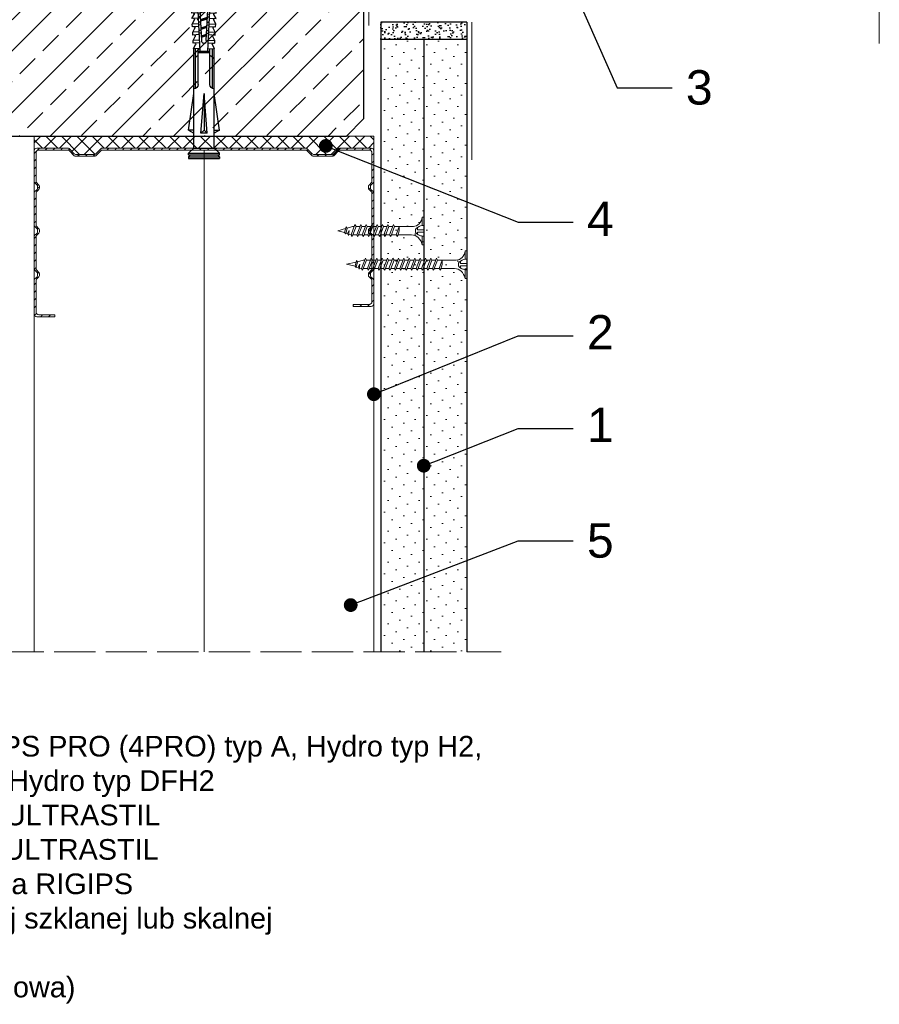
# Model space of a CAD drawing. Header units: millimetres. Extents: x 1245 to 3300, y 237 to 1534.
# Tile 8 of 16: x 2281 to 2531, y 237 to 524. Entities that reach past the tile are written whole.
import ezdxf
from ezdxf import colors
from ezdxf.entities.mleader import LeaderData, LeaderLine
from ezdxf.math import Vec2, Vec3

# ---------------------------------------------------------------- set-up
doc = ezdxf.new("R2010")
doc.units = ezdxf.units.MM
doc.linetypes.add('ACAD_ISO02W100', pattern=[15, 12, -3])
for name, color, linetype, lineweight in [('_ISOVER WELNA', 7, 'BATTING', 9), ('_RIGIPS AKCESORIA', 7, 'Continuous', 18), ('_RIGIPS G-K', 7, 'Continuous', 25), ('_RIGIPS PROFIL', 7, 'Continuous', 18), ('KRESKOWANIE', 7, 'Continuous', 9), ('OPISY', 7, 'Continuous', 9), ('PRZERYWANA', 7, 'ACAD_ISO02W100', 9)]:
    doc.layers.add(name, color=color, linetype=linetype, lineweight=lineweight)
doc.styles.get("Standard").update_dxf_attribs({"font": 'arial.ttf'})
doc.linetypes.add('BATTING', pattern='A,0.00254,-2.54,[134,ltypeshp.shx,S=2.54,R=0,X=-2.54,Y=0],-5.08,[134,ltypeshp.shx,S=2.54,R=180,X=2.54,Y=0],-2.54', length=10.16254)
pattern_1 = [(315, (4376.1884, -234.77), (-1.122532, -3.367596), [0, -3.175])]

# ---------------------------------------------------------------- blocks, each defined once
blk = doc.blocks.new('TN 25')
at = {"layer": '_RIGIPS AKCESORIA'}
for p, q in [((0, -0.84), (0, 7.16)), ((0, 7.16), (0.46, 7.16)), ((0.46, 7.16), (0.46, 4.78)), ((0.46, 4.78), (0, 4.78)), ((0, 3.5), (1.77, 3.5)), ((1.77, 3.5), (1.77, 4.2)), ((3.02, 4.46), (8.47, 4.46)), ((7.12, 4.46), (7.12, 3.18)), ((8.03, 2.01), (7.12, 4.46)), ((7.12, 3.18), (7.65, 1.53)), ((8.47, 4.46), (8.79, 5)), ((9.61, 1.51), (8.47, 4.46)), ((8.79, 5), (9.93, 2.01)), ((9, 4.46), (10.1, 4.46)), ((10.1, 4.46), (10.41, 5)), ((11.23, 1.51), (10.1, 4.46)), ((10.41, 5), (11.56, 2.01)), ((10.62, 4.46), (11.67, 4.46)), ((11.67, 4.46), (11.99, 5)), ((12.81, 1.51), (11.67, 4.46)), ((11.99, 5), (13.14, 2.01)), ((12.2, 4.46), (13.21, 4.46)), ((13.21, 4.46), (13.52, 5)), ((14.34, 1.51), (13.21, 4.46)), ((13.52, 5), (14.67, 2.01)), ((13.73, 4.46), (14.8, 4.46)), ((14.8, 4.46), (15.12, 5)), ((15.94, 1.51), (14.8, 4.46)), ((15.12, 5), (16.26, 2.01)), ((15.33, 4.46), (16.42, 4.46)), ((16.42, 4.46), (16.73, 5)), ((17.55, 1.51), (16.42, 4.46)), ((16.73, 5), (17.88, 2.01)), ((16.94, 4.46), (17.99, 4.46)), ((17.99, 4.46), (18.31, 5)), ((19.13, 1.51), (17.99, 4.46)), ((18.31, 5), (19.45, 2.01)), ((18.52, 4.46), (19.68, 4.46)), ((19.68, 4.46), (20, 5)), ((20.82, 1.51), (19.68, 4.46)), ((20, 5), (21.14, 2.01)), ((20.21, 4.46), (20.7, 4.46)), ((20.7, 4.46), (22.28, 3.98)), ((21.85, 1.83), (21.67, 3.28)), ((21.67, 3.28), (22.14, 2.4)), ((22.28, 3.98), (22.56, 4.37)), ((22.7, 2.36), (22.28, 3.98)), ((22.56, 4.37), (23.03, 2.71)), ((22.71, 3.85), (25, 3.24)), ((25, 3.24), (23.03, 2.71)), ((0, 2.83), (1.77, 2.83)), ((0.46, 1.64), (0, 1.64)), ((0.46, -0.84), (0.46, 1.64)), ((1.77, 2.83), (1.77, 2.18)), ((7.49, 2.01), (3.55, 2.01)), ((7.65, 1.53), (8.03, 2.01)), ((9.41, 2.01), (8.03, 2.01)), ((9.93, 2.01), (9.61, 1.51)), ((11.04, 2.01), (9.93, 2.01)), ((11.56, 2.01), (11.23, 1.51)), ((12.61, 2.01), (11.56, 2.01)), ((13.14, 2.01), (12.81, 1.51)), ((14.15, 2.01), (13.14, 2.01)), ((14.67, 2.01), (14.34, 1.51)), ((15.74, 2.01), (14.67, 2.01)), ((16.26, 2.01), (15.94, 1.51)), ((17.36, 2.01), (16.26, 2.01)), ((17.88, 2.01), (17.55, 1.51)), ((18.93, 2.01), (17.88, 2.01)), ((19.45, 2.01), (19.13, 1.51)), ((19.45, 2.01), (20.62, 2.01)), ((21.14, 2.01), (20.82, 1.51)), ((21.14, 2.01), (21.81, 2.12)), ((22.14, 2.4), (21.85, 1.83)), ((22.7, 2.36), (22.14, 2.4)), ((23.03, 2.71), (22.7, 2.36)), ((0, -0.84), (0.46, -0.84))]:
    blk.add_line(p, q, dxfattribs=at)
for centre, major_axis, ratio, start_param, end_param in [((3.09, 7.67), (0.17, 3.2), 0.826134, 1.773653, 3.180586), ((-0.04, 0.9), (0, 3.93), 0.848176, -0.720942, -0.151112), ((1.66, 3.18), (0, 0.895), 0.848176, -1.552777, -0.720942), ((1.66, 3.18), (0, 0.895), 0.848176, 3.862535, 4.730408), ((3.37, -1.57), (0.28, 3.57), 0.832181, 0.035984, 1.430787), ((-2.73, 15.91), (0, 14.76), 0.848176, 3.399396, 3.475072), ((0.59, 4.62), (0, 2.81), 0.848176, 3.475072, 3.862535)]:
    blk.add_ellipse(centre, major_axis=major_axis, ratio=ratio, start_param=start_param, end_param=end_param, dxfattribs=at)
blk = doc.blocks.new('TN 35')
at = {"layer": '_RIGIPS AKCESORIA'}
for p, q in [((0, -0.84), (0, 7.16)), ((0, 7.16), (0.46, 7.16)), ((0.46, 7.16), (0.46, 4.78)), ((0.46, 4.78), (0, 4.78)), ((0, 3.5), (1.77, 3.5)), ((1.77, 3.5), (1.77, 4.2)), ((3.02, 4.46), (8.47, 4.46)), ((7.12, 4.46), (7.12, 3.18)), ((8.03, 2.01), (7.12, 4.46)), ((7.12, 3.18), (7.65, 1.53)), ((8.47, 4.46), (8.79, 5)), ((9.61, 1.51), (8.47, 4.46)), ((8.79, 5), (9.93, 2.01)), ((9, 4.46), (10.1, 4.46)), ((10.1, 4.46), (10.41, 5)), ((11.23, 1.51), (10.1, 4.46)), ((10.41, 5), (11.56, 2.01)), ((10.62, 4.46), (11.67, 4.46)), ((11.67, 4.46), (11.99, 5)), ((12.81, 1.51), (11.67, 4.46)), ((11.99, 5), (13.14, 2.01)), ((12.2, 4.46), (13.21, 4.46)), ((13.21, 4.46), (13.52, 5)), ((14.34, 1.51), (13.21, 4.46)), ((13.52, 5), (14.67, 2.01)), ((13.73, 4.46), (14.8, 4.46)), ((14.8, 4.46), (15.12, 5)), ((15.94, 1.51), (14.8, 4.46)), ((15.12, 5), (16.26, 2.01)), ((15.33, 4.46), (16.42, 4.46)), ((16.42, 4.46), (16.73, 5)), ((17.55, 1.51), (16.42, 4.46)), ((16.73, 5), (17.88, 2.01)), ((16.94, 4.46), (17.99, 4.46)), ((17.99, 4.46), (18.31, 5)), ((19.13, 1.51), (17.99, 4.46)), ((18.31, 5), (19.45, 2.01)), ((18.52, 4.46), (19.57, 4.46)), ((19.57, 4.46), (19.88, 5)), ((20.7, 1.51), (19.57, 4.46)), ((19.88, 5), (21.03, 2.01)), ((20.09, 4.46), (21.14, 4.46)), ((21.14, 4.46), (21.46, 5)), ((22.28, 1.51), (21.14, 4.46)), ((21.46, 5), (22.6, 2.01)), ((21.67, 4.46), (22.72, 4.46)), ((22.72, 4.46), (23.03, 5)), ((23.85, 1.51), (22.72, 4.46)), ((23.03, 5), (24.18, 2.01)), ((23.24, 4.46), (24.29, 4.46)), ((24.29, 4.46), (24.61, 5)), ((25.43, 1.51), (24.29, 4.46)), ((24.61, 5), (25.75, 2.01)), ((24.81, 4.46), (25.87, 4.46)), ((25.87, 4.46), (26.18, 5)), ((27, 1.51), (25.87, 4.46)), ((26.18, 5), (27.33, 2.01)), ((26.39, 4.46), (27.44, 4.46)), ((27.44, 4.46), (27.76, 5)), ((28.58, 1.51), (27.44, 4.46)), ((27.76, 5), (28.9, 2.01)), ((27.96, 4.46), (29.13, 4.46)), ((29.13, 4.46), (29.45, 5)), ((30.27, 1.51), (29.13, 4.46)), ((29.45, 5), (30.59, 2.01)), ((29.65, 4.46), (30.15, 4.46)), ((30.15, 4.46), (31.73, 3.98)), ((31.3, 1.83), (31.12, 3.28)), ((31.12, 3.28), (31.59, 2.4)), ((31.73, 3.98), (32.01, 4.37)), ((32.15, 2.36), (31.73, 3.98)), ((32.01, 4.37), (32.48, 2.71)), ((32.16, 3.85), (35, 3.24)), ((35, 3.24), (32.48, 2.71)), ((0, 2.83), (1.77, 2.83)), ((0.46, 1.64), (0, 1.64)), ((0.46, -0.84), (0.46, 1.64)), ((1.77, 2.83), (1.77, 2.18)), ((7.49, 2.01), (3.55, 2.01)), ((7.65, 1.53), (8.03, 2.01)), ((9.41, 2.01), (8.03, 2.01)), ((9.93, 2.01), (9.61, 1.51)), ((11.04, 2.01), (9.93, 2.01)), ((11.56, 2.01), (11.23, 1.51)), ((12.61, 2.01), (11.56, 2.01)), ((13.14, 2.01), (12.81, 1.51)), ((14.15, 2.01), (13.14, 2.01)), ((14.67, 2.01), (14.34, 1.51)), ((15.74, 2.01), (14.67, 2.01)), ((16.26, 2.01), (15.94, 1.51)), ((17.36, 2.01), (16.26, 2.01)), ((17.88, 2.01), (17.55, 1.51)), ((18.93, 2.01), (17.84, 2.01)), ((19.45, 2.01), (19.13, 1.51)), ((20.51, 2.01), (19.41, 2.01)), ((21.03, 2.01), (20.7, 1.51)), ((22.08, 2.01), (20.99, 2.01)), ((22.6, 2.01), (22.28, 1.51)), ((23.66, 2.01), (22.56, 2.01)), ((24.18, 2.01), (23.85, 1.51)), ((25.23, 2.01), (24.14, 2.01)), ((25.75, 2.01), (25.43, 1.51)), ((26.81, 2.01), (25.71, 2.01)), ((27.33, 2.01), (27, 1.51)), ((28.38, 2.01), (27.33, 2.01)), ((28.9, 2.01), (28.58, 1.51)), ((28.9, 2.01), (30.07, 2.01)), ((30.59, 2.01), (30.27, 1.51)), ((30.59, 2.01), (31.26, 2.12)), ((31.59, 2.4), (31.3, 1.83)), ((32.15, 2.36), (31.59, 2.4)), ((32.48, 2.71), (32.15, 2.36)), ((0, -0.84), (0.46, -0.84))]:
    blk.add_line(p, q, dxfattribs=at)
for centre, major_axis, ratio, start_param, end_param in [((3.09, 7.67), (0.17, 3.2), 0.826134, 1.773653, 3.180586), ((-0.04, 0.9), (0, 3.93), 0.848176, -0.720942, -0.151112), ((1.66, 3.18), (0, 0.895), 0.848176, -1.552777, -0.720942), ((1.66, 3.18), (0, 0.895), 0.848176, 3.862535, 4.730408), ((3.37, -1.57), (0.28, 3.57), 0.832181, 0.035984, 1.430787), ((-2.73, 15.91), (0, 14.76), 0.848176, 3.399396, 3.475072), ((0.59, 4.62), (0, 2.81), 0.848176, 3.475072, 3.862535)]:
    blk.add_ellipse(centre, major_axis=major_axis, ratio=ratio, start_param=start_param, end_param=end_param, dxfattribs=at)
blk = doc.blocks.new('CW 100 ULTRASTIL')
h = blk.add_hatch()
h.set_pattern_fill('ANSI31', color=256, scale=0.5, style=0)
h.paths.add_polyline_path([(179.46, 109.85, -0.198912), (179.6, 110.2), (181.11, 111.71, 0.198912), (181.26, 112.06), (181.26, 117.65, 0.198912), (181.11, 118), (179.6, 119.51, -0.198912), (179.46, 119.86), (179.46, 128.31, -0.414214), (180.26, 129.11), (188.58, 129.11, -0.198912), (188.93, 128.96), (189.64, 128.25, 0.198912), (189.99, 128.11), (190.58, 128.11, 0.198912), (190.93, 128.25), (191.64, 128.96, -0.198912), (191.99, 129.11), (201.28, 129.11, -0.198912), (201.63, 128.96), (202.34, 128.25, 0.198912), (202.69, 128.11), (203.28, 128.11, 0.198912), (203.63, 128.25), (204.34, 128.96, -0.198912), (204.69, 129.11), (213.98, 129.11, -0.198912), (214.33, 128.96), (215.04, 128.25, 0.198912), (215.39, 128.11), (215.98, 128.11, 0.198912), (216.33, 128.25), (217.04, 128.96, -0.198912), (217.39, 129.11), (226.56, 129.11, -0.414214), (227.36, 128.31), (227.36, 123.66), (227.91, 123.66), (227.91, 128.86, 0.414214), (227.11, 129.66), (217.39, 129.66, 0.198912), (217.04, 129.51), (216.33, 128.8, -0.198912), (215.98, 128.66), (215.39, 128.66, -0.198912), (215.04, 128.8), (214.33, 129.51, 0.198912), (213.98, 129.66), (204.69, 129.66, 0.198912), (204.34, 129.51), (203.63, 128.8, -0.198912), (203.28, 128.66), (202.69, 128.66, -0.198912), (202.34, 128.8), (201.63, 129.51, 0.198912), (201.28, 129.66), (191.99, 129.66, 0.198912), (191.64, 129.51), (190.93, 128.8, -0.198912), (190.58, 128.66), (189.99, 128.66, -0.198912), (189.64, 128.8), (188.93, 129.51, 0.198912), (188.58, 129.66), (179.71, 129.66, 0.414214), (178.91, 128.86), (178.91, 119.86, 0.198912), (179.05, 119.51), (180.56, 118, -0.198912), (180.71, 117.65), (180.71, 112.06, -0.198912), (180.56, 111.71), (179.05, 110.2, 0.198912), (178.91, 109.85), (178.91, 50.66, 0.198912), (179.05, 50.31), (180.56, 48.8, -0.198912), (180.71, 48.45), (180.71, 42.86, -0.198912), (180.56, 42.51), (179.05, 41, 0.198912), (178.91, 40.65), (178.91, 31.66, 0.414214), (179.71, 30.86), (188.58, 30.86, 0.198912), (188.93, 31), (189.64, 31.71, -0.198912), (189.99, 31.86), (190.58, 31.86, -0.198912), (190.93, 31.71), (191.64, 31, 0.198912), (191.99, 30.86), (201.28, 30.86, 0.198912), (201.63, 31), (202.34, 31.71, -0.198912), (202.69, 31.86), (203.28, 31.86, -0.198912), (203.63, 31.71), (204.34, 31, 0.198912), (204.69, 30.86), (213.98, 30.86, 0.198912), (214.33, 31), (215.04, 31.71, -0.198912), (215.39, 31.86), (215.98, 31.86, -0.198912), (216.33, 31.71), (217.04, 31, 0.198912), (217.39, 30.86), (224.11, 30.86, 0.414214), (224.91, 31.66), (224.91, 36.86), (224.36, 36.86), (224.36, 32.21, -0.414214), (223.56, 31.41), (217.39, 31.41, -0.198912), (217.04, 31.55), (216.33, 32.26, 0.198912), (215.98, 32.41), (215.39, 32.41, 0.198912), (215.04, 32.26), (214.33, 31.55, -0.198912), (213.98, 31.41), (204.69, 31.41, -0.198912), (204.34, 31.55), (203.63, 32.26, 0.198912), (203.28, 32.41), (202.69, 32.41, 0.198912), (202.34, 32.26), (201.63, 31.55, -0.198912), (201.28, 31.41), (191.99, 31.41, -0.198912), (191.64, 31.55), (190.93, 32.26, 0.198912), (190.58, 32.41), (189.99, 32.41, 0.198912), (189.64, 32.26), (188.93, 31.55, -0.198912), (188.58, 31.41), (180.26, 31.41, -0.414214), (179.46, 32.21), (179.46, 40.65, -0.198912), (179.6, 41), (181.11, 42.51, 0.198912), (181.26, 42.86), (181.26, 48.45, 0.198912), (181.11, 48.8), (179.6, 50.31, -0.198912), (179.46, 50.66)])
at = {"layer": '_RIGIPS PROFIL'}
for p, q in [((178.91, 128.86), (178.91, 119.86)), ((188.58, 129.66), (179.71, 129.66)), ((188.58, 129.11), (180.26, 129.11)), ((188.93, 129.51), (189.64, 128.8)), ((188.93, 128.96), (189.64, 128.25)), ((191.64, 129.51), (190.93, 128.8)), ((191.64, 128.96), (190.93, 128.25)), ((201.28, 129.66), (191.99, 129.66)), ((201.28, 129.11), (191.99, 129.11)), ((201.63, 129.51), (202.34, 128.8)), ((201.63, 128.96), (202.34, 128.25)), ((204.34, 129.51), (203.63, 128.8)), ((204.34, 128.96), (203.63, 128.25)), ((204.69, 129.66), (213.98, 129.66)), ((204.69, 129.11), (213.98, 129.11)), ((214.33, 129.51), (215.04, 128.8)), ((214.33, 128.96), (215.04, 128.25)), ((217.04, 129.51), (216.33, 128.8)), ((217.04, 128.96), (216.33, 128.25)), ((227.11, 129.66), (217.39, 129.66)), ((226.56, 129.11), (217.39, 129.11)), ((227.91, 123.66), (227.91, 128.86)), ((179.46, 128.31), (179.46, 119.86)), ((190.58, 128.66), (189.99, 128.66)), ((190.58, 128.11), (189.99, 128.11)), ((203.28, 128.66), (202.69, 128.66)), ((203.28, 128.11), (202.69, 128.11)), ((215.98, 128.66), (215.39, 128.66)), ((215.98, 128.11), (215.39, 128.11)), ((227.36, 123.66), (227.36, 128.31)), ((227.36, 123.66), (227.91, 123.66)), ((180.56, 118), (179.05, 119.51)), ((181.11, 118), (179.6, 119.51)), ((180.71, 117.65), (180.71, 112.06)), ((181.26, 117.65), (181.26, 112.06)), ((180.56, 111.71), (179.05, 110.2)), ((181.11, 111.71), (179.6, 110.2)), ((178.91, 109.85), (178.91, 50.66)), ((179.46, 109.85), (179.46, 50.66)), ((180.56, 48.8), (179.05, 50.31)), ((181.11, 48.8), (179.6, 50.31)), ((180.71, 42.86), (180.71, 48.45)), ((181.26, 42.86), (181.26, 48.45)), ((178.91, 31.66), (178.91, 40.65)), ((180.56, 42.51), (179.05, 41)), ((179.46, 32.21), (179.46, 40.65)), ((181.11, 42.51), (179.6, 41)), ((224.36, 36.86), (224.36, 32.21)), ((224.36, 36.86), (224.91, 36.86)), ((224.91, 36.86), (224.91, 31.66)), ((188.93, 31.55), (189.64, 32.26)), ((188.93, 31), (189.64, 31.71)), ((190.58, 32.41), (189.99, 32.41)), ((190.58, 31.86), (189.99, 31.86)), ((191.64, 31.55), (190.93, 32.26)), ((191.64, 31), (190.93, 31.71)), ((201.63, 31.55), (202.34, 32.26)), ((201.63, 31), (202.34, 31.71)), ((203.28, 32.41), (202.69, 32.41)), ((203.28, 31.86), (202.69, 31.86)), ((204.34, 31.55), (203.63, 32.26)), ((204.34, 31), (203.63, 31.71)), ((214.33, 31.55), (215.04, 32.26)), ((214.33, 31), (215.04, 31.71)), ((215.98, 32.41), (215.39, 32.41)), ((215.98, 31.86), (215.39, 31.86)), ((217.04, 31.55), (216.33, 32.26)), ((217.04, 31), (216.33, 31.71)), ((188.58, 30.86), (179.71, 30.86)), ((188.58, 31.41), (180.26, 31.41)), ((201.28, 31.41), (191.99, 31.41)), ((201.28, 30.86), (191.99, 30.86)), ((204.69, 31.41), (213.98, 31.41)), ((204.69, 30.86), (213.98, 30.86)), ((223.56, 31.41), (217.39, 31.41)), ((224.11, 30.86), (217.39, 30.86))]:
    blk.add_line(p, q, dxfattribs=at)
for centre, radius, start, end in [((179.71, 128.86), 0.8, 90, 180), ((180.26, 128.31), 0.8, 90, 180), ((188.58, 129.16), 0.5, 45, 90), ((188.58, 128.61), 0.5, 45, 90), ((191.99, 129.16), 0.5, 90, 135), ((191.99, 128.61), 0.5, 90, 135), ((201.28, 129.16), 0.5, 45, 90), ((201.28, 128.61), 0.5, 45, 90), ((204.69, 129.16), 0.5, 90, 135), ((204.69, 128.61), 0.5, 90, 135), ((213.98, 129.16), 0.5, 45, 90), ((213.98, 128.61), 0.5, 45, 90), ((217.39, 129.16), 0.5, 90, 135), ((217.39, 128.61), 0.5, 90, 135), ((226.56, 128.31), 0.8, 0, 90), ((227.11, 128.86), 0.8, 0, 90), ((189.99, 129.16), 0.5, 225, 270), ((189.99, 128.61), 0.5, 225, 270), ((190.58, 129.16), 0.5, 270, 315), ((190.58, 128.61), 0.5, 270, 315), ((202.69, 129.16), 0.5, 225, 270), ((202.69, 128.61), 0.5, 225, 270), ((203.28, 129.16), 0.5, 270, 315), ((203.28, 128.61), 0.5, 270, 315), ((215.39, 129.16), 0.5, 225, 270), ((215.39, 128.61), 0.5, 225, 270), ((215.98, 129.16), 0.5, 270, 315), ((215.98, 128.61), 0.5, 270, 315), ((179.41, 119.86), 0.5, 180, 225), ((179.96, 119.86), 0.5, 180, 225), ((180.21, 117.65), 0.5, 0, 45), ((180.76, 117.65), 0.5, 0, 45), ((180.21, 112.06), 0.5, 315, 0), ((180.76, 112.06), 0.5, 315, 0), ((179.41, 109.85), 0.5, 135, 180), ((179.96, 109.85), 0.5, 135, 180), ((179.41, 50.66), 0.5, 180, 225), ((179.96, 50.66), 0.5, 180, 225), ((180.21, 48.45), 0.5, 0, 45), ((180.76, 48.45), 0.5, 0, 45), ((179.41, 40.65), 0.5, 135, 180), ((179.96, 40.65), 0.5, 135, 180), ((180.21, 42.86), 0.5, 315, 0), ((180.76, 42.86), 0.5, 315, 0), ((179.71, 31.66), 0.8, 180, 270), ((180.26, 32.21), 0.8, 180, 270), ((188.58, 31.91), 0.5, 270, 315), ((189.99, 31.91), 0.5, 90, 135), ((189.99, 31.36), 0.5, 90, 135), ((190.58, 31.91), 0.5, 45, 90), ((190.58, 31.36), 0.5, 45, 90), ((191.99, 31.91), 0.5, 225, 270), ((201.28, 31.91), 0.5, 270, 315), ((202.69, 31.91), 0.5, 90, 135), ((202.69, 31.36), 0.5, 90, 135), ((203.28, 31.91), 0.5, 45, 90), ((203.28, 31.36), 0.5, 45, 90), ((204.69, 31.91), 0.5, 225, 270), ((213.98, 31.91), 0.5, 270, 315), ((215.39, 31.91), 0.5, 90, 135), ((215.39, 31.36), 0.5, 90, 135), ((215.98, 31.91), 0.5, 45, 90), ((215.98, 31.36), 0.5, 45, 90), ((217.39, 31.91), 0.5, 225, 270), ((223.56, 32.21), 0.8, 270, 0), ((224.11, 31.66), 0.8, 270, 0), ((188.58, 31.36), 0.5, 270, 315), ((191.99, 31.36), 0.5, 225, 270), ((201.28, 31.36), 0.5, 270, 315), ((204.69, 31.36), 0.5, 225, 270), ((213.98, 31.36), 0.5, 270, 315), ((217.39, 31.36), 0.5, 225, 270)]:
    blk.add_arc(centre, radius, start, end, dxfattribs=at)
blk = doc.blocks.new('kolek rozprezny komplet 60')
for p, q in [((390.66, 217.01), (390.76, 218.91)), ((393.75, 218.75), (390.71, 217.96)), ((393.81, 219.85), (390.76, 218.91)), ((393.68, 217.35), (393.81, 219.85)), ((420.47, 216.55), (393.71, 217.95)), ((397.41, 219.66), (393.81, 219.85)), ((397.31, 217.76), (397.41, 219.66)), ((397.67, 217.14), (397.71, 217.74)), ((399, 219.58), (397.82, 218.98)), ((398.47, 217.1), (398.5, 217.7)), ((398.9, 217.68), (399, 219.58)), ((399.8, 219.54), (399, 219.58)), ((399.7, 217.64), (399.8, 219.54)), ((400.07, 217.02), (400.1, 217.62)), ((401.4, 219.45), (400.22, 218.85)), ((401.3, 217.56), (401.4, 219.45)), ((402.2, 219.41), (401.4, 219.45)), ((402.1, 217.51), (402.2, 219.41)), ((403.8, 219.33), (402.61, 218.72)), ((403.7, 217.43), (403.8, 219.33)), ((404.6, 219.29), (403.8, 219.33)), ((404.5, 217.39), (404.6, 219.29)), ((406.19, 219.2), (405.01, 218.6)), ((406.09, 217.3), (406.19, 219.2)), ((406.99, 219.16), (406.19, 219.2)), ((406.89, 217.26), (406.99, 219.16)), ((408.59, 219.08), (407.41, 218.47)), ((408.49, 217.18), (408.59, 219.08)), ((409.39, 219.03), (408.59, 219.08)), ((409.29, 217.14), (409.39, 219.03)), ((410.99, 218.95), (409.8, 218.35)), ((410.89, 217.05), (410.99, 218.95)), ((412.59, 218.87), (411.4, 218.26)), ((412.49, 216.97), (412.59, 218.87)), ((413.38, 218.82), (412.59, 218.87)), ((413.28, 216.93), (413.38, 218.82)), ((414.98, 218.74), (413.8, 218.14)), ((414.88, 216.84), (414.98, 218.74)), ((415.78, 218.7), (414.98, 218.74)), ((415.68, 216.8), (415.78, 218.7)), ((417.38, 218.62), (416.2, 218.01)), ((417.28, 216.72), (417.38, 218.62)), ((418.18, 218.57), (417.38, 218.62)), ((418.08, 216.68), (418.18, 218.57)), ((419.78, 218.49), (418.59, 217.89)), ((419.68, 216.59), (419.78, 218.49)), ((431.37, 217.95), (419.75, 217.95)), ((448.67, 218.45), (419.77, 218.45)), ((443.47, 219.95), (432.8, 218.45)), ((443.47, 218.45), (443.47, 219.95)), ((443.47, 219.95), (444.34, 218.45)), ((450.17, 219.95), (448.67, 218.45)), ((448.67, 218.45), (448.67, 212.45)), ((450.17, 219.95), (450.17, 210.95)), ((450.67, 219.95), (450.17, 219.95)), ((450.67, 219.95), (450.67, 210.95)), ((450.67, 219.35), (451.17, 219.95)), ((451.17, 219.95), (451.67, 219.95)), ((451.17, 219.95), (451.17, 210.95)), ((451.67, 219.95), (451.67, 210.95)), ((393.15, 216.88), (390.66, 217.01)), ((391.67, 216.95), (392.67, 216.95)), ((392.67, 216.95), (391.67, 213.95)), ((392.67, 216.95), (392.07, 213.95)), ((393.07, 216.95), (392.07, 213.95)), ((392.67, 216.95), (393.04, 217.45)), ((393.07, 216.95), (393.04, 217.45)), ((393.07, 216.95), (394.67, 216.95)), ((394.67, 216.95), (393.67, 213.95)), ((417.38, 216.11), (393.68, 217.35)), ((417.38, 214.79), (393.68, 213.55)), ((394.67, 216.95), (394.07, 213.95)), ((395.07, 216.95), (394.07, 213.95)), ((394.67, 216.95), (394.92, 217.29)), ((395.07, 216.95), (395.05, 217.28)), ((395.07, 216.95), (397.07, 216.95)), ((397.07, 216.95), (396.07, 213.95)), ((397.07, 216.95), (396.47, 213.95)), ((397.47, 216.95), (396.47, 213.95)), ((397.07, 216.95), (397.23, 217.17)), ((397.47, 216.95), (397.46, 217.16)), ((397.47, 216.95), (399.47, 216.95)), ((399.47, 216.95), (398.47, 213.95)), ((399.47, 216.95), (398.87, 213.95)), ((399.87, 216.95), (398.87, 213.95)), ((399.47, 216.95), (399.55, 217.05)), ((399.87, 216.95), (399.87, 217.03)), ((399.87, 216.95), (401.38, 216.95)), ((400.87, 216.98), (400.9, 217.58)), ((401.87, 216.92), (400.87, 213.95)), ((401.87, 216.92), (401.27, 213.95)), ((402.26, 216.9), (401.27, 213.95)), ((402.47, 216.89), (402.5, 217.49)), ((403.27, 216.85), (403.3, 217.45)), ((404.22, 216.8), (403.31, 214.05)), ((404.24, 216.8), (403.7, 214.07)), ((404.62, 216.78), (403.72, 214.07)), ((404.86, 216.77), (404.9, 217.37)), ((405.66, 216.73), (405.69, 217.32)), ((406.58, 216.68), (405.75, 214.18)), ((406.62, 216.68), (406.12, 214.2)), ((406.98, 216.66), (406.16, 214.2)), ((407.26, 216.64), (407.29, 217.24)), ((408.06, 216.6), (408.09, 217.2)), ((408.94, 216.55), (408.19, 214.31)), ((408.99, 216.55), (408.55, 214.33)), ((409.34, 216.53), (408.6, 214.33)), ((409.66, 216.52), (409.69, 217.12)), ((410.46, 216.47), (410.49, 217.07)), ((411.3, 216.43), (410.64, 214.44)), ((411.37, 216.43), (410.98, 214.45)), ((411.69, 216.41), (411.04, 214.46)), ((412.05, 216.39), (412.09, 216.99)), ((412.85, 216.35), (412.89, 216.95)), ((413.66, 216.31), (413.08, 214.56)), ((413.75, 216.3), (413.4, 214.58)), ((414.05, 216.29), (413.49, 214.58)), ((414.45, 216.27), (414.48, 216.86)), ((415.25, 216.22), (415.28, 216.82)), ((416.02, 216.18), (415.52, 214.69)), ((416.12, 216.18), (415.83, 214.71)), ((416.41, 216.16), (415.93, 214.71)), ((418.22, 215.58), (418.01, 214.95)), ((430.17, 217.15), (419.71, 217.15)), ((420.47, 217.15), (420.47, 213.75)), ((420.67, 217.15), (420.67, 213.75)), ((420.87, 217.15), (420.87, 213.75)), ((444.34, 216.37), (432.8, 215.45)), ((432.8, 215.45), (443.47, 215.45)), ((444.34, 214.53), (432.8, 215.45)), ((444.34, 216.37), (443.47, 215.45)), ((444.34, 214.53), (443.47, 215.45)), ((444.34, 214.53), (444.34, 216.37)), ((448.67, 216.95), (448.67, 213.95)), ((393.15, 214.02), (390.66, 213.89)), ((390.66, 213.89), (390.76, 211.99)), ((393.75, 212.15), (390.71, 212.94)), ((393.81, 211.05), (390.76, 211.99)), ((391.67, 213.95), (391.71, 213.45)), ((391.71, 213.45), (392.07, 213.95)), ((392.07, 213.95), (393.67, 213.95)), ((393.67, 213.95), (393.7, 213.55)), ((393.68, 213.55), (393.81, 211.05)), ((420.47, 214.35), (393.71, 212.95)), ((393.78, 213.55), (394.07, 213.95)), ((394.07, 213.95), (396.07, 213.95)), ((396.07, 213.95), (396.09, 213.67)), ((396.28, 213.68), (396.47, 213.95)), ((396.47, 213.95), (398.47, 213.95)), ((397.31, 213.14), (397.41, 211.24)), ((397.67, 213.76), (397.71, 213.16)), ((399, 211.32), (397.82, 211.93)), ((398.47, 213.95), (398.48, 213.8)), ((398.47, 213.8), (398.5, 213.2)), ((398.77, 213.81), (398.87, 213.95)), ((398.87, 213.95), (400.87, 213.95)), ((398.9, 213.22), (399, 211.32)), ((399.7, 213.26), (399.8, 211.36)), ((400.07, 213.88), (400.1, 213.28)), ((401.4, 211.45), (400.22, 212.05)), ((400.87, 213.95), (400.88, 213.92)), ((400.87, 213.92), (400.9, 213.32)), ((401.27, 213.95), (401.38, 213.95)), ((401.27, 213.94), (401.27, 213.95)), ((401.3, 213.35), (401.4, 211.45)), ((402.1, 213.39), (402.2, 211.49)), ((402.47, 214.01), (402.5, 213.41)), ((403.8, 211.57), (402.61, 212.18)), ((403.27, 214.05), (403.3, 213.45)), ((403.7, 213.47), (403.8, 211.57)), ((404.5, 213.51), (404.6, 211.62)), ((404.86, 214.13), (404.9, 213.53)), ((406.19, 211.7), (405.01, 212.3)), ((405.66, 214.17), (405.69, 213.58)), ((406.09, 213.6), (406.19, 211.7)), ((406.89, 213.64), (406.99, 211.74)), ((407.26, 214.26), (407.29, 213.66)), ((408.59, 211.82), (407.41, 212.43)), ((408.06, 214.3), (408.09, 213.7)), ((408.49, 213.72), (408.59, 211.82)), ((409.39, 211.87), (408.59, 211.82)), ((409.29, 213.76), (409.39, 211.87)), ((409.66, 214.38), (409.69, 213.79)), ((410.99, 211.95), (409.8, 212.55)), ((410.46, 214.43), (410.49, 213.83)), ((410.89, 213.85), (410.99, 211.95)), ((412.59, 212.03), (411.4, 212.64)), ((412.05, 214.51), (412.09, 213.91)), ((412.49, 213.93), (412.59, 212.03)), ((413.38, 212.08), (412.59, 212.03)), ((412.85, 214.55), (412.89, 213.95)), ((413.28, 213.97), (413.38, 212.08)), ((414.98, 212.16), (413.8, 212.76)), ((414.45, 214.64), (414.48, 214.04)), ((414.88, 214.06), (414.98, 212.16)), ((415.78, 212.2), (414.98, 212.16)), ((415.25, 214.68), (415.28, 214.08)), ((415.68, 214.1), (415.78, 212.2)), ((417.38, 212.29), (416.2, 212.89)), ((417.28, 214.18), (417.38, 212.29)), ((418.18, 212.33), (417.38, 212.29)), ((418.08, 214.22), (418.18, 212.33)), ((419.78, 212.41), (418.59, 213.01)), ((419.68, 214.31), (419.78, 212.41)), ((430.17, 213.75), (419.71, 213.75)), ((431.37, 212.95), (419.75, 212.95)), ((448.67, 212.45), (419.77, 212.45)), ((443.47, 210.95), (432.8, 212.45)), ((443.47, 212.45), (443.47, 210.95)), ((443.47, 210.95), (444.34, 212.45)), ((450.17, 210.95), (448.67, 212.45)), ((397.41, 211.24), (393.81, 211.05)), ((399.8, 211.36), (399, 211.32)), ((402.2, 211.49), (401.4, 211.45)), ((404.6, 211.62), (403.8, 211.57)), ((406.99, 211.74), (406.19, 211.7)), ((450.67, 210.95), (450.17, 210.95)), ((450.67, 211.55), (451.17, 210.95)), ((451.17, 210.95), (451.67, 210.95))]:
    blk.add_line(p, q)
for centre, radius, start, end in [((397.68, 219.24), 0.3, 177, 297), ((400.08, 219.12), 0.3, 177, 297), ((402.48, 218.99), 0.3, 177, 297), ((404.87, 218.87), 0.3, 177, 297), ((407.27, 218.74), 0.3, 177, 297), ((409.67, 218.61), 0.3, 177, 297), ((411.27, 218.53), 0.3, 177, 297), ((413.66, 218.41), 0.3, 177, 297), ((416.06, 218.28), 0.3, 177, 297), ((418.46, 218.15), 0.3, 177, 297), ((422.67, 216.95), 1, 90, 168.463), ((430.17, 218.45), 1.3, 270, 0), ((393.41, 206.24), 10.85, 99.2038, 121.9083), ((393.41, 224.66), 10.85, 238.0917, 260.7962), ((393.65, 216.85), 0.5, 87, 177), ((417.55, 215.45), 0.682, 255.8604, 104.1386), ((393.65, 214.05), 0.5, 183, 273), ((397.68, 211.66), 0.3, 63, 183), ((400.08, 211.78), 0.3, 63, 183), ((402.48, 211.91), 0.3, 63, 183), ((404.87, 212.03), 0.3, 63, 183), ((407.27, 212.16), 0.3, 63, 183), ((409.67, 212.29), 0.3, 63, 183), ((411.27, 212.37), 0.3, 63, 183), ((413.66, 212.5), 0.3, 63, 183), ((416.06, 212.62), 0.3, 63, 183), ((418.46, 212.75), 0.3, 63, 183), ((422.67, 213.95), 1, 191.537, 270), ((430.17, 212.45), 1.3, 0, 90)]:
    blk.add_arc(centre, radius, start, end)
blk = doc.blocks.new('_Dot')
at = {"color": 0, "linetype": 'ByBlock', "lineweight": -2}
blk.add_line((-0.5, 0), (-1, 0), dxfattribs=at)
at = {"color": 0, "linetype": 'ByBlock', "const_width": 0.5}
blk.add_lwpolyline([(-0.25, 0, 1), (0.25, 0, 1)], format="xyb", close=True, dxfattribs=at)

msp = doc.modelspace()

# ---------------------------------------------------------------- hatches: boundary and pattern name
at = {"layer": '_RIGIPS AKCESORIA'}
h = msp.add_hatch(dxfattribs=at)
h.set_pattern_fill('ANSI37', color=256, angle=90, style=0)
h.set_pattern_definition([(225, (3374.4688, 2784.8848), (-2.245064, 2.245064), []), (135, (3374.4688, 2784.8848), (2.245064, 2.245064), [])])
h.paths.add_polyline_path([(2304.99, 486.18, 0.198912), (2304.64, 486.03), (2303.13, 484.53, -0.198912), (2302.78, 484.38), (2297.19, 484.38, -0.198912), (2296.84, 484.53), (2295.33, 486.03, 0.198912), (2294.98, 486.18), (2285.99, 486.18, 0.414214), (2285.19, 485.38), (2285.19, 489.68), (2383.99, 489.68), (2383.99, 485.38, 0.414214), (2383.19, 486.18), (2374.19, 486.18, 0.198912), (2373.84, 486.03), (2372.33, 484.53, -0.198912), (2371.98, 484.38), (2366.39, 484.38, -0.198912), (2366.04, 484.53), (2364.53, 486.03, 0.198912), (2364.18, 486.18)])
at = {"layer": '_RIGIPS G-K'}
h = msp.add_hatch(dxfattribs=at)
h.set_pattern_fill('AR-SAND', color=256, scale=0.05, angle=90, style=0)
h.set_pattern_definition([(307.5, (1295.6013, 2537.3181), (2.4470662, 0.0800016), [0, -1.9304, 0, -2.159, 0, -2.06375]), (277.5, (1295.6013, 2537.318), (3.5841255, -2.2476164), [0, -1.0414, 0, -1.7399, 0, -0.66675]), (237.5, (1295.6013, 2538.8802), (0.007186, -3.9549619), [0, -0.635, 0, -2.286, 0, -2.9845]), (227.5, (1295.6013, 2538.8802), (1.1146466, -3.8177823), [0, -0.3175, 0, -1.4986, 0, -1.7145])])
h.paths.add_polyline_path([(2410.99, 517.78), (2410.99, 522.78), (2385.99, 522.78), (2385.99, 517.78)])
at = {"layer": 'KRESKOWANIE'}
h = msp.add_hatch(dxfattribs=at)
h.set_pattern_fill('ANSI33', color=256, scale=2, style=0)
h.set_pattern_definition([(45, (785.782, -834.77), (-8.980256, 8.980256), []), (45, (794.762, -834.77), (-8.980256, 8.980256), [6.35, -3.175])])
h.paths.add_polyline_path([(2380.99, 684.68), (2375.99, 689.68), (2185.99, 689.68), (2180.99, 684.68), (2180.99, 494.68), (2185.99, 489.68), (2375.99, 489.68), (2380.99, 494.68)])
h = msp.add_hatch(dxfattribs=at)
h.set_pattern_fill('DOTS', color=256, scale=2, angle=225, style=0)
h.set_pattern_definition(pattern_1)
h.paths.add_polyline_path([(2385.99, 517.78), (2398.49, 517.78), (2398.49, 339.68), (2385.99, 339.68)])
h = msp.add_hatch(dxfattribs=at)
h.set_pattern_fill('DOTS', color=256, scale=2, angle=225, style=0)
h.set_pattern_definition(pattern_1)
h.paths.add_polyline_path([(2398.49, 517.78), (2410.99, 517.78), (2410.99, 339.68), (2398.49, 339.68)])

# ---------------------------------------------------------------- linework, layer by layer
for p, q in [((2380.99, 684.68), (2380.99, 494.68)), ((2380.99, 494.68), (2375.99, 489.68)), ((2375.99, 489.68), (2380.99, 494.68)), ((2185.99, 489.68), (2375.99, 489.68))]:
    msp.add_line(p, q)
at = {"layer": '_ISOVER WELNA', "ltscale": 4.8}
msp.add_line((2334.59, 339.68), (2334.59, 485.63), dxfattribs=at)
at = {"layer": '_RIGIPS AKCESORIA'}
for p, q in [((2382.49, 551.88), (2382.49, 521.88)), ((2412.49, 522.78), (2412.49, 482.78))]:
    msp.add_line(p, q, dxfattribs=at)
at = {"layer": '_RIGIPS G-K'}
for p, q in [((2385.99, 522.78), (2385.99, 339.68)), ((2410.99, 522.78), (2385.99, 522.78)), ((2410.99, 522.78), (2410.99, 339.68)), ((2410.99, 517.78), (2385.99, 517.78)), ((2398.49, 517.78), (2398.49, 339.68))]:
    msp.add_line(p, q, dxfattribs=at)
at = {"layer": '_RIGIPS PROFIL'}
for p, q in [((2285.19, 489.68), (2285.19, 339.68)), ((2383.99, 489.68), (2383.99, 339.68))]:
    msp.add_line(p, q, dxfattribs=at)
at = {"layer": 'KRESKOWANIE'}
msp.add_line((2383.99, 489.68), (2375.99, 489.68), dxfattribs=at)
at = {"layer": 'PRZERYWANA'}
for p, q in [((2530.99, 663.58), (2530.99, 515.78)), ((2140.99, 339.68), (2420.99, 339.68))]:
    msp.add_line(p, q, dxfattribs=at)

# ---------------------------------------------------------------- block references
at = {"xscale": -1, "rotation": 90}
msp.add_blockref('kolek rozprezny komplet 60', (2550.04, 934.86), dxfattribs=at)
at = {"layer": '_RIGIPS AKCESORIA', "xscale": -1}
for name, p in [('TN 25', (2398.49, 458.94)), ('TN 35', (2410.99, 449.16))]:
    msp.add_blockref(name, p, dxfattribs=at)
at = {"layer": '_RIGIPS PROFIL', "xscale": -1, "rotation": 90}
msp.add_blockref('CW 100 ULTRASTIL', (2414.84, 665.09), dxfattribs=at)

# ---------------------------------------------------------------- texts
at = {"insert": (2153.73, 315.28), "char_height": 6, "width": 263.2329, "attachment_point": 1}
msp.add_mtext('1. Płyta gipsowo-kartonowa RIGIPS PRO (4PRO) typ A, Hydro typ H2, Fire typ F, Fire+ typ DF lub Fire+ Hydro typ DFH2\\P2. Profil poziomy RIGIPS UW 75 ULTRASTIL\\P3. Profil pionowy RIGIPS CW 75 ULTRASTIL\\P4. Taśma uszczelniająca piankowa RIGIPS\\P5. Wypełnienie z wełny mineralnej szklanej lub skalnej\\P6. Taśma spoinowa RIGIPS\\P7. Taśma samoprzylepna (poślizgowa)', dxfattribs=at)

# ---------------------------------------------------------------- leaders
at = {"layer": 'OPISY'}
ml = msp.add_multileader_mtext('Standard', dxfattribs=at)
ml.set_content('3', color=256)
ml.set_leader_properties()
ml.set_arrow_properties(name='DOT')
ml.build(insert=Vec2(0, 0))
ctx = ml.context
ctx.base_point, ctx.char_height, ctx.landing_gap_size, ctx.plane_origin = Vec3(2470.74, 503.76), 10, 4, Vec3(2278.15, 360.1)
notes = []
notes.append((ctx, [(0, (1, 1, 0), (2454.74, 503.76), (1, 0), 16, [(0, [(2430.49, 558.78)], 0, [])])]))
ctx.mtext.insert, ctx.mtext.flow_direction = Vec3(2474.74, 508.85), 5
ml = msp.add_multileader_mtext('Standard', dxfattribs=at)
ml.set_content('4', color=256)
ml.set_leader_properties()
ml.set_arrow_properties(name='DOT')
ml.build(insert=Vec2(0, 0))
ctx = ml.context
ctx.base_point, ctx.char_height, ctx.landing_gap_size, ctx.plane_origin = Vec3(2441.96, 464.65), 10, 4, Vec3(2249.37, 320.99)
notes.append((ctx, [(0, (1, 1, 0), (2425.96, 464.65), (1, 0), 16, [(0, [(2370.01, 486.82)], 0, [])])]))
ctx.mtext.insert, ctx.mtext.flow_direction = Vec3(2445.96, 470.65), 5
ml = msp.add_multileader_mtext('Standard', dxfattribs=at)
ml.set_content('2', color=256)
ml.set_leader_properties()
ml.set_arrow_properties(name='DOT')
ml.build(insert=Vec2(0, 0))
ctx = ml.context
ctx.base_point, ctx.char_height, ctx.landing_gap_size, ctx.plane_origin = Vec3(2441.96, 431.65), 10, 4, Vec3(2249.37, 287.99)
notes.append((ctx, [(0, (1, 1, 0), (2425.96, 431.65), (1, 0), 16, [(0, [(2383.99, 414.64)], 0, [])])]))
ctx.mtext.insert, ctx.mtext.flow_direction = Vec3(2445.96, 437.65), 5
ml = msp.add_multileader_mtext('Standard', dxfattribs=at)
ml.set_content('1', color=256)
ml.set_leader_properties()
ml.set_arrow_properties(name='DOT')
ml.build(insert=Vec2(0, 0))
ctx = ml.context
ctx.base_point, ctx.char_height, ctx.landing_gap_size, ctx.plane_origin = Vec3(2441.96, 404.69), 10, 4, Vec3(2249.37, 261.03)
notes.append((ctx, [(0, (1, 1, 0), (2425.96, 404.69), (1, 0), 16, [(0, [(2398.49, 393.84)], 0, [])])]))
ctx.mtext.insert, ctx.mtext.flow_direction = Vec3(2445.96, 410.69), 5
ml = msp.add_multileader_mtext('Standard', dxfattribs=at)
ml.set_content('5', color=256)
ml.set_leader_properties()
ml.set_arrow_properties(name='DOT')
ml.build(insert=Vec2(0, 0))
ctx = ml.context
ctx.base_point, ctx.char_height, ctx.landing_gap_size, ctx.plane_origin = Vec3(2441.96, 372.02), 10, 4, Vec3(2249.37, 228.36)
notes.append((ctx, [(0, (1, 1, 0), (2425.96, 372.02), (1, 0), 16, [(0, [(2377.25, 353.32)], 0, [])])]))
ctx.mtext.insert, ctx.mtext.flow_direction = Vec3(2445.96, 377.1), 5
for ctx, leaders in notes:
    for number, flags, end, landing, length, lines in leaders:
        leader = LeaderData()
        leader.index, (leader.has_last_leader_line, leader.has_dogleg_vector, leader.attachment_direction) = number, flags
        leader.last_leader_point, leader.dogleg_vector, leader.dogleg_length = Vec3(end), Vec3(landing), length
        for number, points, colour, breaks in lines:
            line = LeaderLine()
            line.index, line.vertices, line.color, line.breaks = number, Vec3.list(points), colors.encode_raw_color(colour), breaks
            leader.lines.append(line)
        ctx.leaders.append(leader)

doc.saveas('drawing.dxf')
